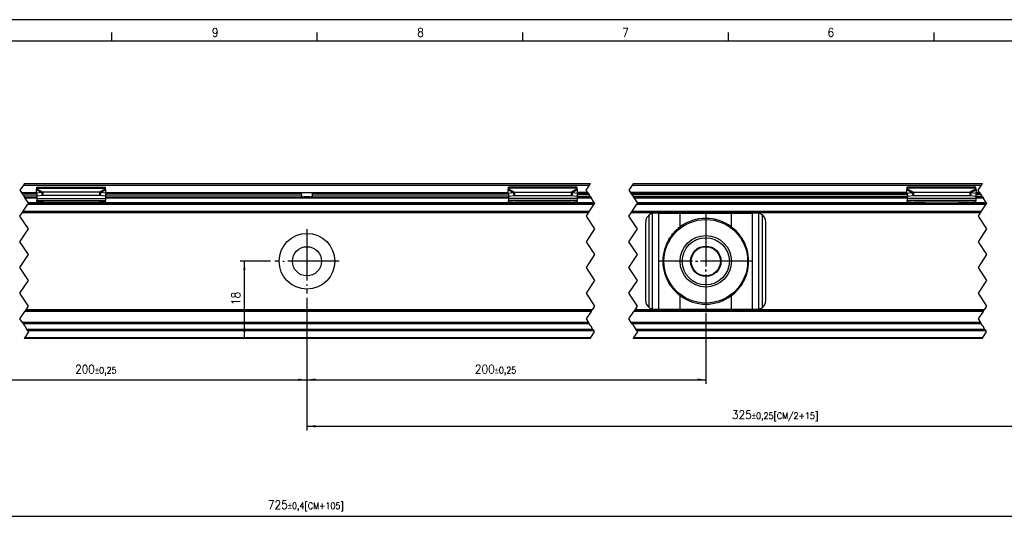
# Model space of a CAD drawing. Header units: millimetres. Extents: x -746 to 1006, y -92 to 517.
# Tile 41 of 59: x -363 to -134, y 386 to 502. Entities that reach past the tile are written whole.
import ezdxf

# ---------------------------------------------------------------- set-up
doc = ezdxf.new("R2010")
doc.units = ezdxf.units.MM
doc.linetypes.add('DOT_CENTER', pattern=[14, 12, -1, 0, -1])
doc.layers.add('1', color=7, linetype='Continuous')
doc.styles.add('CONVERTER_12', font='txt.shx', dxfattribs={"width": 0.9})
doc.dimstyles.new('ME10_DIM_26', dxfattribs={"dimtxt": 2, "dimasz": 2, "dimexe": 1, "dimexo": 1, "dimgap": 1, "dimtad": 1, "dimdsep": 46, "dimtxsty": 'CONVERTER_12', "dimsah": 1, "dimcen": 0.09, "dimclrd": 2, "dimclre": 2, "dimclrt": 2, "dimadec": 0, "dimazin": 0, "dimtol": 1, "dimtp": 0.25, "dimtm": 0.25, "dimtfac": 0.75, "dimtdec": 0, "dimtix": 1, "dimtmove": 0, "dimatfit": 3, "dimfxl": 1, "dimtolj": 1, "dimtzin": 0, "dimarcsym": 0})
doc.dimstyles.new('ME10_DIM_27', dxfattribs={"dimtxt": 2, "dimasz": 2, "dimexe": 1, "dimexo": 1, "dimgap": 1, "dimtad": 1, "dimdsep": 46, "dimtxsty": 'CONVERTER_12', "dimsah": 1, "dimcen": 0.09, "dimclrd": 2, "dimclre": 2, "dimclrt": 2, "dimadec": 0, "dimazin": 0, "dimtol": 1, "dimtp": 0.25, "dimtm": 0.25, "dimtfac": 0.75, "dimtdec": 0, "dimtix": 1, "dimtmove": 0, "dimatfit": 3, "dimfxl": 1, "dimtolj": 1, "dimtzin": 0, "dimarcsym": 0})
doc.dimstyles.new('ME10_DIM_28', dxfattribs={"dimtxt": 2, "dimasz": 2, "dimexe": 1, "dimexo": 1, "dimgap": 1, "dimtad": 1, "dimdsep": 46, "dimtxsty": 'CONVERTER_12', "dimsah": 1, "dimcen": 0.09, "dimclrd": 2, "dimclre": 2, "dimclrt": 2, "dimadec": 0, "dimazin": 0, "dimtol": 1, "dimtp": 0.25, "dimtm": 0.25, "dimtfac": 0.75, "dimtdec": 0, "dimtix": 1, "dimtmove": 0, "dimatfit": 3, "dimfxl": 1, "dimtolj": 1, "dimtzin": 0, "dimarcsym": 0})
doc.dimstyles.new('ME10_DIM_29', dxfattribs={"dimtxt": 2, "dimasz": 2, "dimexe": 1, "dimexo": 1, "dimgap": 1, "dimtad": 1, "dimdsep": 46, "dimtxsty": 'CONVERTER_12', "dimsah": 1, "dimcen": 0.09, "dimclrd": 2, "dimclre": 2, "dimclrt": 2, "dimadec": 0, "dimazin": 0, "dimtol": 1, "dimtp": 0.4, "dimtm": 0.4, "dimtfac": 0.75, "dimtdec": 0, "dimtix": 1, "dimtmove": 0, "dimatfit": 3, "dimfxl": 1, "dimtolj": 1, "dimtzin": 0, "dimarcsym": 0})
doc.dimstyles.new('ME10_DIM_32', dxfattribs={"dimtxt": 2, "dimasz": 2, "dimexe": 1, "dimexo": 1, "dimgap": 1, "dimtad": 1, "dimdsep": 46, "dimtxsty": 'CONVERTER_12', "dimsah": 1, "dimcen": 0.09, "dimclrd": 2, "dimclre": 2, "dimclrt": 2, "dimadec": 0, "dimazin": 0, "dimtfac": 1, "dimtdec": 4, "dimtix": 1, "dimtmove": 0, "dimatfit": 3, "dimfxl": 1, "dimtolj": 1, "dimtzin": 0, "dimarcsym": 0})

# ---------------------------------------------------------------- blocks, each defined once
blk = doc.blocks.new('SOPORTE_SV2-T__16', base_point=(-532.95, 427.45))
at = {"color": 2, "linetype": 'DOT_CENTER'}
for p, q in [((-362.58, 463.2), (-363.38, 462)), ((-363.38, 462), (-363.04, 461.5)), ((-362.34, 463.55), (-362.58, 463.2)), ((-231.38, 462), (-230.58, 463.2)), ((-231.04, 461.5), (-231.38, 462)), ((-230.58, 463.2), (-230.34, 463.55)), ((-220.58, 463.2), (-221.38, 462)), ((-221.38, 462), (-221.04, 461.5)), ((-220.34, 463.55), (-220.58, 463.2)), ((-139.96, 462), (-139.16, 463.2)), ((-139.63, 461.5), (-139.96, 462)), ((-139.16, 463.2), (-138.93, 463.55)), ((-363.04, 461.5), (-363.01, 461.45)), ((-362.88, 461.25), (-363.01, 461.45)), ((-362.88, 461.25), (-362.68, 460.95)), ((-362.68, 460.95), (-362.34, 460.45)), ((-362.21, 460.25), (-362.34, 460.45)), ((-361.48, 459.15), (-362.21, 460.25)), ((-231.01, 461.45), (-231.04, 461.5)), ((-231.01, 461.45), (-230.88, 461.25)), ((-230.88, 461.25), (-230.68, 460.95)), ((-230.34, 460.45), (-230.68, 460.95)), ((-230.34, 460.45), (-230.21, 460.25)), ((-229.48, 459.15), (-230.21, 460.25)), ((-221.04, 461.5), (-221.01, 461.45)), ((-220.88, 461.25), (-221.01, 461.45)), ((-220.68, 460.95), (-220.88, 461.25)), ((-220.68, 460.95), (-220.34, 460.45)), ((-220.21, 460.25), (-220.34, 460.45)), ((-220.21, 460.25), (-219.48, 459.15)), ((-139.59, 461.45), (-139.63, 461.5)), ((-139.59, 461.45), (-139.46, 461.25)), ((-139.46, 461.25), (-139.26, 460.95)), ((-138.93, 460.45), (-139.26, 460.95)), ((-138.93, 460.45), (-138.79, 460.25)), ((-138.06, 459.15), (-138.79, 460.25)), ((-362.88, 456.75), (-362.74, 456.95)), ((-362.61, 457.15), (-362.74, 456.95)), ((-362.61, 457.15), (-361.54, 458.75)), ((-361.41, 458.95), (-361.54, 458.75)), ((-361.38, 459), (-361.48, 459.15)), ((-361.41, 458.95), (-361.38, 459)), ((-230.74, 456.95), (-230.88, 456.75)), ((-230.74, 456.95), (-230.61, 457.15)), ((-229.54, 458.75), (-230.61, 457.15)), ((-229.54, 458.75), (-229.41, 458.95)), ((-229.48, 459.15), (-229.38, 459)), ((-229.38, 459), (-229.41, 458.95)), ((-220.88, 456.75), (-220.74, 456.95)), ((-220.61, 457.15), (-220.74, 456.95)), ((-220.61, 457.15), (-219.54, 458.75)), ((-219.41, 458.95), (-219.54, 458.75)), ((-219.38, 459), (-219.48, 459.15)), ((-219.41, 458.95), (-219.38, 459)), ((-139.33, 456.95), (-139.46, 456.75)), ((-139.33, 456.95), (-139.19, 457.15)), ((-138.13, 458.75), (-139.19, 457.15)), ((-138.13, 458.75), (-137.99, 458.95)), ((-138.06, 459.15), (-137.96, 459)), ((-137.96, 459), (-137.99, 458.95)), ((-363.38, 456), (-362.88, 456.75)), ((-361.38, 453), (-363.38, 456)), ((-230.88, 456.75), (-231.38, 456)), ((-231.38, 456), (-229.38, 453)), ((-221.38, 456), (-220.88, 456.75)), ((-219.38, 453), (-221.38, 456)), ((-139.46, 456.75), (-139.96, 456)), ((-139.96, 456), (-137.96, 453)), ((-363.38, 450), (-361.38, 453)), ((-229.38, 453), (-231.38, 450)), ((-221.38, 450), (-219.38, 453)), ((-137.96, 453), (-139.96, 450)), ((-361.38, 447), (-363.38, 450)), ((-231.38, 450), (-229.38, 447)), ((-219.38, 447), (-221.38, 450)), ((-139.96, 450), (-137.96, 447)), ((-363.38, 444), (-361.38, 447)), ((-229.38, 447), (-231.38, 444)), ((-221.38, 444), (-219.38, 447)), ((-137.96, 447), (-139.96, 444)), ((-361.38, 441), (-363.38, 444)), ((-231.38, 444), (-229.38, 441)), ((-219.38, 441), (-221.38, 444)), ((-139.96, 444), (-137.96, 441)), ((-363.38, 438), (-361.38, 441)), ((-229.38, 441), (-231.38, 438)), ((-221.38, 438), (-219.38, 441)), ((-137.96, 441), (-139.96, 438)), ((-361.38, 435), (-363.38, 438)), ((-231.38, 438), (-229.38, 435)), ((-219.38, 435), (-221.38, 438)), ((-139.96, 438), (-137.96, 435)), ((-362.08, 433.95), (-361.94, 434.15)), ((-361.94, 434.15), (-361.38, 435)), ((-229.94, 434.15), (-230.08, 433.95)), ((-229.38, 435), (-229.94, 434.15)), ((-220.08, 433.95), (-219.94, 434.15)), ((-219.94, 434.15), (-219.38, 435)), ((-138.53, 434.15), (-138.66, 433.95)), ((-137.96, 435), (-138.53, 434.15)), ((-363.38, 432), (-362.21, 433.75)), ((-362.82, 431.17), (-363.38, 432)), ((-362.08, 433.95), (-362.21, 433.75)), ((-230.21, 433.75), (-231.38, 432)), ((-231.38, 432), (-230.82, 431.17)), ((-230.21, 433.75), (-230.08, 433.95)), ((-221.38, 432), (-220.21, 433.75)), ((-220.82, 431.17), (-221.38, 432)), ((-220.08, 433.95), (-220.21, 433.75)), ((-138.79, 433.75), (-139.96, 432)), ((-139.96, 432), (-139.41, 431.17)), ((-138.79, 433.75), (-138.66, 433.95)), ((-362.63, 430.89), (-362.82, 431.17)), ((-362.63, 430.89), (-362.42, 430.56)), ((-362.28, 430.36), (-362.42, 430.56)), ((-362.28, 430.36), (-361.75, 429.57)), ((-361.75, 429.57), (-361.68, 429.45)), ((-361.54, 429.25), (-361.68, 429.45)), ((-230.82, 431.17), (-230.63, 430.89)), ((-230.42, 430.56), (-230.63, 430.89)), ((-230.42, 430.56), (-230.29, 430.36)), ((-229.76, 429.57), (-230.29, 430.36)), ((-229.68, 429.45), (-229.76, 429.57)), ((-229.68, 429.45), (-229.54, 429.25)), ((-220.63, 430.89), (-220.82, 431.17)), ((-220.63, 430.89), (-220.42, 430.56)), ((-220.42, 430.56), (-220.29, 430.36)), ((-220.29, 430.36), (-219.76, 429.57)), ((-219.76, 429.57), (-219.68, 429.45)), ((-219.54, 429.25), (-219.68, 429.45)), ((-139.41, 431.17), (-139.22, 430.89)), ((-139, 430.56), (-139.22, 430.89)), ((-138.87, 430.36), (-139, 430.56)), ((-138.34, 429.57), (-138.87, 430.36)), ((-138.26, 429.45), (-138.34, 429.57)), ((-138.26, 429.45), (-138.13, 429.25)), ((-362.28, 427.65), (-362.41, 427.45)), ((-361.38, 429), (-362.28, 427.65)), ((-361.54, 429.25), (-361.38, 429)), ((-230.41, 427.45), (-230.28, 427.65)), ((-230.28, 427.65), (-229.38, 429)), ((-229.38, 429), (-229.54, 429.25)), ((-220.28, 427.65), (-220.41, 427.45)), ((-219.38, 429), (-220.28, 427.65)), ((-219.54, 429.25), (-219.38, 429)), ((-138.99, 427.45), (-138.86, 427.65)), ((-138.86, 427.65), (-137.96, 429)), ((-137.96, 429), (-138.13, 429.25))]:
    blk.add_line(p, q, dxfattribs=at)
at = {"color": 7, "linetype": 'Continuous'}
for p, q in [((-362.58, 463.2), (-230.58, 463.2)), ((-362.34, 463.55), (-230.34, 463.55)), ((-359.54, 461.33), (-359.56, 462.13)), ((-359.45, 462.51), (-359.45, 462.72)), ((-359.45, 462.72), (-343.45, 462.72)), ((-359.45, 462.33), (-359.45, 462.51)), ((-358.04, 461.6), (-358.04, 461.09)), ((-344.86, 461.6), (-358.04, 461.6)), ((-344.86, 461.6), (-344.86, 461.09)), ((-343.45, 462.51), (-343.45, 462.72)), ((-343.45, 462.33), (-343.45, 462.51)), ((-343.36, 461.33), (-343.34, 462.13)), ((-249.54, 461.33), (-249.56, 462.13)), ((-249.45, 462.51), (-249.45, 462.72)), ((-233.45, 462.72), (-249.45, 462.72)), ((-249.45, 462.33), (-249.45, 462.51)), ((-248.04, 461.6), (-248.04, 461.09)), ((-248.04, 461.6), (-234.86, 461.6)), ((-234.86, 461.6), (-234.86, 461.09)), ((-233.45, 462.51), (-233.45, 462.72)), ((-233.45, 462.33), (-233.45, 462.51)), ((-233.36, 461.33), (-233.34, 462.13)), ((-220.34, 463.55), (-138.93, 463.55)), ((-156.54, 461.33), (-156.56, 462.13)), ((-156.45, 462.51), (-156.45, 462.72)), ((-140.45, 462.72), (-156.45, 462.72)), ((-156.45, 462.33), (-156.45, 462.51)), ((-155.04, 461.6), (-141.86, 461.6)), ((-155.04, 461.6), (-155.04, 461.09)), ((-141.86, 461.6), (-141.86, 461.09)), ((-140.45, 462.51), (-140.45, 462.72)), ((-140.45, 462.33), (-140.45, 462.51)), ((-140.36, 461.33), (-140.34, 462.13)), ((-363.01, 461.45), (-359.54, 461.45)), ((-362.34, 460.45), (-359.45, 460.45)), ((-358.37, 461.51), (-359.54, 461.33)), ((-359.54, 461.33), (-359.36, 460.6)), ((-359.45, 460.98), (-359.45, 460.11)), ((-359.45, 460.11), (-359.45, 459.62)), ((-359.45, 459.34), (-359.45, 459.62)), ((-359.45, 459.62), (-343.45, 459.62)), ((-359.45, 459.34), (-359.45, 459.16)), ((-358.18, 460.78), (-359.36, 460.6)), ((-358.37, 461.51), (-358.26, 461.07)), ((-358.26, 461.07), (-358.18, 460.78)), ((-358.04, 461.09), (-358.04, 460.75)), ((-344.86, 460.75), (-358.04, 460.75)), ((-354.45, 458.96), (-357.96, 459.23)), ((-357.96, 459.12), (-357.96, 459.23)), ((-344.94, 459.23), (-348.45, 458.96)), ((-344.94, 459.23), (-344.94, 459.12)), ((-344.86, 461.09), (-344.86, 460.75)), ((-344.64, 461.07), (-344.72, 460.78)), ((-343.54, 460.6), (-344.72, 460.78)), ((-344.53, 461.51), (-344.64, 461.07)), ((-343.36, 461.33), (-344.53, 461.51)), ((-343.36, 461.33), (-343.54, 460.6)), ((-343.45, 460.98), (-343.45, 460.11)), ((-343.45, 460.45), (-297.14, 460.45)), ((-343.45, 460.11), (-343.45, 459.62)), ((-343.45, 459.34), (-343.45, 459.62)), ((-343.45, 459.34), (-343.45, 459.16)), ((-343.36, 461.45), (-297.89, 461.45)), ((-297.89, 461.45), (-295.01, 461.45)), ((-297.76, 460.95), (-297.76, 461.25)), ((-295.76, 460.45), (-297.14, 460.45)), ((-295.76, 460.45), (-249.45, 460.45)), ((-295.14, 460.95), (-295.14, 461.25)), ((-295.01, 461.45), (-249.54, 461.45)), ((-249.54, 461.33), (-248.37, 461.51)), ((-249.54, 461.33), (-249.36, 460.6)), ((-249.45, 460.98), (-249.45, 460.11)), ((-249.45, 460.11), (-249.45, 459.62)), ((-249.45, 459.34), (-249.45, 459.62)), ((-233.45, 459.62), (-249.45, 459.62)), ((-249.45, 459.34), (-249.45, 459.16)), ((-249.36, 460.6), (-248.18, 460.78)), ((-248.37, 461.51), (-248.26, 461.07)), ((-248.26, 461.07), (-248.18, 460.78)), ((-248.04, 461.09), (-248.04, 460.75)), ((-248.04, 460.75), (-234.86, 460.75)), ((-247.96, 459.23), (-244.45, 458.96)), ((-247.96, 459.23), (-247.96, 459.12)), ((-238.45, 458.96), (-234.94, 459.23)), ((-234.94, 459.12), (-234.94, 459.23)), ((-234.86, 461.09), (-234.86, 460.75)), ((-234.64, 461.07), (-234.72, 460.78)), ((-234.72, 460.78), (-233.54, 460.6)), ((-234.53, 461.51), (-234.64, 461.07)), ((-234.53, 461.51), (-233.36, 461.33)), ((-233.36, 461.33), (-233.54, 460.6)), ((-233.45, 460.98), (-233.45, 460.11)), ((-230.34, 460.45), (-233.45, 460.45)), ((-233.45, 460.11), (-233.45, 459.62)), ((-233.45, 459.34), (-233.45, 459.62)), ((-233.45, 459.34), (-233.45, 459.16)), ((-231.01, 461.45), (-233.36, 461.45)), ((-156.54, 461.45), (-221.01, 461.45)), ((-156.45, 460.45), (-220.34, 460.45)), ((-156.54, 461.33), (-155.37, 461.51)), ((-156.54, 461.33), (-156.36, 460.6)), ((-156.45, 460.98), (-156.45, 460.11)), ((-156.45, 460.11), (-156.45, 459.62)), ((-140.45, 459.62), (-156.45, 459.62)), ((-156.45, 459.34), (-156.45, 459.62)), ((-156.45, 459.16), (-156.45, 459.34)), ((-156.36, 460.6), (-155.18, 460.78)), ((-155.37, 461.51), (-155.26, 461.07)), ((-155.26, 461.07), (-155.18, 460.78)), ((-155.04, 461.09), (-155.04, 460.75)), ((-155.04, 460.75), (-141.86, 460.75)), ((-154.96, 459.23), (-151.45, 458.96)), ((-154.96, 459.23), (-154.96, 459.12)), ((-145.45, 458.96), (-141.94, 459.23)), ((-141.94, 459.12), (-141.94, 459.23)), ((-141.86, 461.09), (-141.86, 460.75)), ((-141.64, 461.07), (-141.72, 460.78)), ((-141.72, 460.78), (-140.54, 460.6)), ((-141.53, 461.51), (-141.64, 461.07)), ((-141.53, 461.51), (-140.36, 461.33)), ((-140.36, 461.33), (-140.54, 460.6)), ((-140.45, 460.98), (-140.45, 460.11)), ((-138.93, 460.45), (-140.45, 460.45)), ((-140.45, 460.11), (-140.45, 459.62)), ((-140.45, 459.34), (-140.45, 459.62)), ((-140.45, 459.34), (-140.45, 459.16)), ((-139.59, 461.45), (-140.36, 461.45)), ((-362.74, 456.95), (-230.74, 456.95)), ((-361.41, 458.95), (-359.45, 458.95)), ((-359.45, 459.16), (-359.45, 458.95)), ((-359.45, 458.95), (-356.69, 458.95)), ((-357.96, 459.05), (-356.69, 458.95)), ((-356.69, 458.95), (-354.45, 458.95)), ((-354.45, 458.96), (-354.45, 458.95)), ((-348.45, 458.96), (-354.45, 458.96)), ((-354.45, 458.95), (-348.45, 458.95)), ((-348.45, 458.96), (-348.45, 458.95)), ((-348.45, 458.95), (-346.21, 458.95)), ((-346.21, 458.95), (-344.94, 459.05)), ((-346.21, 458.95), (-343.45, 458.95)), ((-343.45, 459.16), (-343.45, 458.95)), ((-343.45, 458.95), (-249.45, 458.95)), ((-249.45, 459.16), (-249.45, 458.95)), ((-249.45, 458.95), (-246.69, 458.95)), ((-246.69, 458.95), (-247.96, 459.05)), ((-246.69, 458.95), (-244.45, 458.95)), ((-244.45, 458.96), (-244.45, 458.95)), ((-244.45, 458.96), (-238.45, 458.96)), ((-244.45, 458.95), (-242.6, 458.95)), ((-242.6, 458.95), (-242.6, 458.95)), ((-242.6, 458.95), (-240.3, 458.95)), ((-240.3, 458.95), (-240.3, 458.95)), ((-240.3, 458.95), (-238.45, 458.95)), ((-238.45, 458.96), (-238.45, 458.95)), ((-238.45, 458.95), (-236.21, 458.95)), ((-234.94, 459.05), (-236.21, 458.95)), ((-236.21, 458.95), (-233.45, 458.95)), ((-233.45, 459.16), (-233.45, 458.95)), ((-233.45, 458.95), (-229.41, 458.95)), ((-220.74, 456.95), (-139.33, 456.95)), ((-219.41, 458.95), (-156.45, 458.95)), ((-156.45, 459.16), (-156.45, 458.95)), ((-156.45, 458.95), (-153.69, 458.95)), ((-153.69, 458.95), (-154.96, 459.05)), ((-153.69, 458.95), (-151.45, 458.95)), ((-151.45, 458.96), (-145.45, 458.96)), ((-151.45, 458.96), (-151.45, 458.95)), ((-151.45, 458.95), (-149.6, 458.95)), ((-149.6, 458.95), (-149.6, 458.95)), ((-149.6, 458.95), (-147.3, 458.95)), ((-147.3, 458.95), (-147.3, 458.95)), ((-147.3, 458.95), (-145.45, 458.95)), ((-145.45, 458.96), (-145.45, 458.95)), ((-145.45, 458.95), (-143.21, 458.95)), ((-141.94, 459.05), (-143.21, 458.95)), ((-143.21, 458.95), (-140.45, 458.95)), ((-140.45, 459.16), (-140.45, 458.95)), ((-140.45, 458.95), (-137.99, 458.95)), ((-217.45, 436.25), (-217.45, 454.65)), ((-214.38, 456.65), (-215.45, 456.65)), ((-214.38, 456.65), (-209.46, 456.65)), ((-209.46, 456.65), (-197.44, 456.65)), ((-197.44, 456.65), (-192.52, 456.65)), ((-191.45, 456.65), (-192.52, 456.65)), ((-189.45, 436.25), (-189.45, 454.65)), ((-215.45, 434.25), (-214.38, 434.25)), ((-214.38, 434.25), (-209.46, 434.25)), ((-209.46, 434.25), (-197.44, 434.25)), ((-197.44, 434.25), (-192.52, 434.25)), ((-192.52, 434.25), (-191.45, 434.25)), ((-230.08, 433.95), (-362.08, 433.95)), ((-138.66, 433.95), (-220.08, 433.95)), ((-230.82, 431.17), (-362.82, 431.17)), ((-229.68, 429.45), (-361.68, 429.45)), ((-139.41, 431.17), (-220.82, 431.17)), ((-138.26, 429.45), (-219.68, 429.45)), ((-230.41, 427.45), (-362.41, 427.45)), ((-138.99, 427.45), (-220.41, 427.45))]:
    blk.add_line(p, q, dxfattribs=at)
at = {"color": 3, "linetype": 'Continuous'}
for p, q in [((-359.56, 462.13), (-358.37, 461.51)), ((-359.45, 462.51), (-343.45, 462.51)), ((-359.45, 462.33), (-358.04, 461.6)), ((-343.45, 462.33), (-344.86, 461.6)), ((-343.34, 462.13), (-344.53, 461.51)), ((-249.56, 462.13), (-248.37, 461.51)), ((-233.45, 462.51), (-249.45, 462.51)), ((-249.45, 462.33), (-248.04, 461.6)), ((-233.45, 462.33), (-234.86, 461.6)), ((-233.34, 462.13), (-234.53, 461.51)), ((-220.58, 463.2), (-139.16, 463.2)), ((-156.56, 462.13), (-155.37, 461.51)), ((-140.45, 462.51), (-156.45, 462.51)), ((-156.45, 462.33), (-155.04, 461.6)), ((-140.45, 462.33), (-141.86, 461.6)), ((-140.34, 462.13), (-141.53, 461.51)), ((-363.04, 461.5), (-359.54, 461.5)), ((-359.52, 461.25), (-362.88, 461.25)), ((-362.68, 460.95), (-359.45, 460.95)), ((-362.21, 460.25), (-359.45, 460.25)), ((-359.45, 460.11), (-343.45, 460.11)), ((-357.96, 459.23), (-344.94, 459.23)), ((-343.45, 460.95), (-297.76, 460.95)), ((-343.45, 460.25), (-249.45, 460.25)), ((-297.76, 461.25), (-343.38, 461.25)), ((-343.36, 461.5), (-249.54, 461.5)), ((-249.52, 461.25), (-295.14, 461.25)), ((-295.14, 460.95), (-249.45, 460.95)), ((-233.45, 460.11), (-249.45, 460.11)), ((-234.94, 459.23), (-247.96, 459.23)), ((-230.68, 460.95), (-233.45, 460.95)), ((-233.45, 460.25), (-230.21, 460.25)), ((-233.38, 461.25), (-230.88, 461.25)), ((-231.04, 461.5), (-233.36, 461.5)), ((-156.54, 461.5), (-221.04, 461.5)), ((-220.88, 461.25), (-156.52, 461.25)), ((-156.45, 460.95), (-220.68, 460.95)), ((-220.21, 460.25), (-156.45, 460.25)), ((-140.45, 460.11), (-156.45, 460.11)), ((-141.94, 459.23), (-154.96, 459.23)), ((-139.26, 460.95), (-140.45, 460.95)), ((-140.45, 460.25), (-138.79, 460.25)), ((-140.38, 461.25), (-139.46, 461.25)), ((-139.63, 461.5), (-140.36, 461.5)), ((-362.61, 457.15), (-230.61, 457.15)), ((-361.54, 458.75), (-229.54, 458.75)), ((-361.48, 459.15), (-359.45, 459.15)), ((-357.96, 459.05), (-357.96, 459.12)), ((-344.94, 459.12), (-344.94, 459.05)), ((-343.45, 459.15), (-249.45, 459.15)), ((-247.96, 459.12), (-247.96, 459.05)), ((-234.94, 459.05), (-234.94, 459.12)), ((-233.45, 459.15), (-229.48, 459.15)), ((-220.61, 457.15), (-139.19, 457.15)), ((-219.54, 458.75), (-138.13, 458.75)), ((-219.48, 459.15), (-156.45, 459.15)), ((-154.96, 459.12), (-154.96, 459.05)), ((-141.94, 459.05), (-141.94, 459.12)), ((-140.45, 459.15), (-138.06, 459.15)), ((-230.88, 456.75), (-362.88, 456.75)), ((-139.46, 456.75), (-220.88, 456.75)), ((-216.65, 434.65), (-216.65, 456.25)), ((-215.85, 434.29), (-215.85, 456.61)), ((-214.38, 434.25), (-214.38, 456.65)), ((-209.46, 453.44), (-209.46, 456.65)), ((-197.44, 453.44), (-197.44, 456.65)), ((-192.52, 434.25), (-192.52, 456.65)), ((-191.05, 434.29), (-191.05, 456.61)), ((-190.25, 434.65), (-190.25, 456.25)), ((-209.46, 434.25), (-209.46, 437.46)), ((-197.44, 434.25), (-197.44, 437.46)), ((-229.94, 434.15), (-361.94, 434.15)), ((-138.53, 434.15), (-219.94, 434.15)), ((-230.21, 433.75), (-362.21, 433.75)), ((-138.79, 433.75), (-220.21, 433.75)), ((-230.63, 430.89), (-362.63, 430.89)), ((-229.76, 429.57), (-361.75, 429.57)), ((-139.22, 430.89), (-220.63, 430.89)), ((-138.34, 429.57), (-219.76, 429.57)), ((-362.28, 427.65), (-230.28, 427.65)), ((-229.54, 429.25), (-361.54, 429.25)), ((-220.28, 427.65), (-138.86, 427.65)), ((-138.13, 429.25), (-219.54, 429.25))]:
    blk.add_line(p, q, dxfattribs=at)
at = {"color": 7, "linetype": 'Continuous'}
for centre, radius in [((-203.45, 445.45), 9.75), ((-296.45, 445.45), 6.5), ((-203.45, 445.45), 6), ((-203.45, 445.45), 5.5), ((-296.45, 445.45), 3.4), ((-203.45, 445.45), 3.55), ((-203.45, 445.45), 3.4)]:
    blk.add_circle(centre, radius, dxfattribs=at)
for centre, radius, start, end in [((-215.45, 454.65), 2, 126.8699, 180), ((-215.45, 454.65), 2, 101.598, 126.8699), ((-215.45, 454.65), 2, 90, 101.598), ((-203.45, 445.45), 10, 53.076, 126.924), ((-191.45, 454.65), 2, 78.402, 90), ((-191.45, 454.65), 2, 53.1301, 78.402), ((-191.45, 454.65), 2, 360, 53.1301), ((-203.45, 445.45), 10, 126.924, 138.5708), ((-203.45, 445.45), 10, 41.4292, 53.076), ((-203.45, 445.45), 10, 148.2363, 211.7637), ((-203.45, 445.45), 10, 328.2362, 31.7638), ((-203.45, 445.45), 10, 221.4292, 233.076), ((-203.45, 445.45), 10, 306.924, 318.5708), ((-203.45, 445.45), 10, 233.076, 306.924), ((-215.45, 436.25), 2, 180, 233.1301), ((-215.45, 436.25), 2, 233.1301, 258.402), ((-215.45, 436.25), 2, 258.402, 270), ((-191.45, 436.25), 2, 270, 281.598), ((-191.45, 436.25), 2, 281.598, 306.8699), ((-191.45, 436.25), 2, 306.8699, 0)]:
    blk.add_arc(centre, radius, start, end, dxfattribs=at)
for points, knots in [([(-359.56, 462.13), (-359.55, 462.15), (-359.53, 462.19), (-359.51, 462.24), (-359.48, 462.29), (-359.46, 462.32), (-359.45, 462.33)], [0, 0, 0, 0, 0.0669463, 0.1234866, 0.179919, 0.233329, 0.233329, 0.233329, 0.233329]), ([(-358.04, 461.6), (-358.06, 461.6), (-358.12, 461.58), (-358.2, 461.56), (-358.29, 461.54), (-358.34, 461.52), (-358.37, 461.51)], [0, 0, 0, 0, 0.0879177, 0.170494, 0.2598164, 0.3435202, 0.3435202, 0.3435202, 0.3435202]), ([(-344.53, 461.51), (-344.56, 461.52), (-344.61, 461.54), (-344.7, 461.56), (-344.78, 461.59), (-344.84, 461.6), (-344.86, 461.6)], [0, 0, 0, 0, 0.0868093, 0.1730263, 0.2585915, 0.3435204, 0.3435204, 0.3435204, 0.3435204]), ([(-343.34, 462.13), (-343.35, 462.15), (-343.37, 462.19), (-343.39, 462.24), (-343.42, 462.29), (-343.44, 462.32), (-343.45, 462.33)], [0, 0, 0, 0, 0.0669463, 0.1234866, 0.1753749, 0.2333288, 0.2333288, 0.2333288, 0.2333288]), ([(-249.56, 462.13), (-249.55, 462.15), (-249.53, 462.19), (-249.51, 462.24), (-249.48, 462.29), (-249.46, 462.32), (-249.45, 462.33)], [0, 0, 0, 0, 0.0669463, 0.1234866, 0.1753749, 0.2333288, 0.2333288, 0.2333288, 0.2333288]), ([(-248.37, 461.51), (-248.34, 461.52), (-248.29, 461.54), (-248.2, 461.56), (-248.12, 461.59), (-248.06, 461.6), (-248.04, 461.6)], [0, 0, 0, 0, 0.0837038, 0.1730262, 0.2625573, 0.3435202, 0.3435202, 0.3435202, 0.3435202]), ([(-234.86, 461.6), (-234.84, 461.6), (-234.78, 461.59), (-234.7, 461.56), (-234.61, 461.54), (-234.56, 461.52), (-234.53, 461.51)], [0, 0, 0, 0, 0.0849289, 0.1704941, 0.2598165, 0.3435203, 0.3435203, 0.3435203, 0.3435203]), ([(-233.34, 462.13), (-233.35, 462.15), (-233.37, 462.19), (-233.39, 462.24), (-233.42, 462.29), (-233.44, 462.32), (-233.45, 462.33)], [0, 0, 0, 0, 0.0669463, 0.1234866, 0.1753749, 0.2333288, 0.2333288, 0.2333288, 0.2333288]), ([(-156.56, 462.13), (-156.55, 462.15), (-156.53, 462.18), (-156.51, 462.24), (-156.48, 462.29), (-156.46, 462.32), (-156.45, 462.33)], [0, 0, 0, 0, 0.0630544, 0.1234867, 0.1753749, 0.2333288, 0.2333288, 0.2333288, 0.2333288]), ([(-155.37, 461.51), (-155.34, 461.52), (-155.29, 461.54), (-155.2, 461.56), (-155.12, 461.58), (-155.06, 461.6), (-155.04, 461.6)], [0, 0, 0, 0, 0.0868093, 0.1730263, 0.2556026, 0.3435203, 0.3435203, 0.3435203, 0.3435203]), ([(-141.86, 461.6), (-141.84, 461.6), (-141.78, 461.59), (-141.7, 461.56), (-141.61, 461.54), (-141.56, 461.52), (-141.53, 461.51)], [0, 0, 0, 0, 0.0849289, 0.1704941, 0.256711, 0.3435204, 0.3435204, 0.3435204, 0.3435204]), ([(-140.34, 462.13), (-140.35, 462.15), (-140.37, 462.18), (-140.39, 462.24), (-140.42, 462.29), (-140.44, 462.32), (-140.45, 462.33)], [0, 0, 0, 0, 0.0630544, 0.1234867, 0.1799191, 0.2333291, 0.2333291, 0.2333291, 0.2333291]), ([(-357.96, 459.23), (-358.08, 459.24), (-358.33, 459.26), (-358.7, 459.29), (-359.08, 459.32), (-359.33, 459.33), (-359.45, 459.34)], [0, 0, 0, 0, 0.373701, 0.747543, 1.121146, 1.494893, 1.494893, 1.494893, 1.494893]), ([(-358.04, 460.75), (-358.05, 460.75), (-358.07, 460.75), (-358.11, 460.76), (-358.15, 460.77), (-358.17, 460.78), (-358.18, 460.78)], [0, 0, 0, 0, 0.0383658, 0.0760959, 0.1140041, 0.1512902, 0.1512902, 0.1512902, 0.1512902]), ([(-343.45, 459.34), (-343.57, 459.33), (-343.82, 459.32), (-344.2, 459.29), (-344.57, 459.26), (-344.82, 459.24), (-344.94, 459.23)], [0, 0, 0, 0, 0.373742, 0.74735, 1.121191, 1.494893, 1.494893, 1.494893, 1.494893]), ([(-344.72, 460.78), (-344.73, 460.78), (-344.75, 460.77), (-344.79, 460.76), (-344.83, 460.75), (-344.85, 460.75), (-344.86, 460.75)], [0, 0, 0, 0, 0.0372861, 0.0751943, 0.1129244, 0.1512902, 0.1512902, 0.1512902, 0.1512902]), ([(-297.76, 461.25), (-297.76, 461.25), (-297.76, 461.25), (-297.76, 461.27), (-297.77, 461.3), (-297.77, 461.33), (-297.78, 461.35), (-297.79, 461.37), (-297.8, 461.38), (-297.81, 461.4), (-297.83, 461.42), (-297.85, 461.44), (-297.87, 461.45), (-297.89, 461.45), (-297.89, 461.45)], [0, 0, 0, 0, 0.0032229, 0.0063371, 0.0457201, 0.0837487, 0.1009721, 0.1216592, 0.1372772, 0.1560495, 0.1863289, 0.2138389, 0.237445, 0.2592798, 0.2592798, 0.2592798, 0.2592798]), ([(-297.76, 460.95), (-297.76, 460.93), (-297.76, 460.88), (-297.75, 460.81), (-297.73, 460.75), (-297.71, 460.69), (-297.68, 460.64), (-297.64, 460.6), (-297.61, 460.57), (-297.55, 460.53), (-297.47, 460.49), (-297.37, 460.46), (-297.25, 460.45), (-297.18, 460.45), (-297.14, 460.45)], [0, 0, 0, 0, 0.0693061, 0.1388291, 0.2000052, 0.2685681, 0.3256782, 0.3745333, 0.4256885, 0.4743174, 0.5783747, 0.6875922, 0.7989537, 0.9186593, 0.9186593, 0.9186593, 0.9186593]), ([(-295.76, 460.45), (-295.72, 460.45), (-295.65, 460.45), (-295.53, 460.46), (-295.43, 460.49), (-295.35, 460.53), (-295.29, 460.57), (-295.26, 460.6), (-295.22, 460.64), (-295.2, 460.68), (-295.18, 460.72), (-295.17, 460.75), (-295.16, 460.78), (-295.15, 460.81), (-295.15, 460.85), (-295.14, 460.88), (-295.14, 460.91), (-295.14, 460.94), (-295.14, 460.95)], [0, 0, 0, 0, 0.1197056, 0.231067, 0.3402846, 0.4443418, 0.4929708, 0.544126, 0.5929811, 0.6500912, 0.679625, 0.7133536, 0.7439812, 0.7799001, 0.816382, 0.8487029, 0.8807342, 0.9187821, 0.9187821, 0.9187821, 0.9187821]), ([(-295.01, 461.45), (-295.01, 461.45), (-295.03, 461.45), (-295.05, 461.44), (-295.06, 461.43), (-295.07, 461.42), (-295.08, 461.41), (-295.1, 461.39), (-295.11, 461.37), (-295.13, 461.33), (-295.13, 461.3), (-295.14, 461.27), (-295.14, 461.25), (-295.14, 461.25), (-295.14, 461.25)], [0, 0, 0, 0, 0.0218348, 0.045441, 0.0600065, 0.0725656, 0.0860509, 0.1032921, 0.1380784, 0.175538, 0.2135666, 0.2529496, 0.256153, 0.2592867, 0.2592867, 0.2592867, 0.2592867]), ([(-249.45, 459.34), (-249.33, 459.33), (-249.08, 459.32), (-248.7, 459.29), (-248.33, 459.26), (-248.08, 459.24), (-247.96, 459.23)], [0, 0, 0, 0, 0.373747, 0.74735, 1.121197, 1.494893, 1.494893, 1.494893, 1.494893]), ([(-248.18, 460.78), (-248.17, 460.78), (-248.15, 460.77), (-248.11, 460.76), (-248.07, 460.75), (-248.05, 460.75), (-248.04, 460.75)], [0, 0, 0, 0, 0.0372861, 0.0751943, 0.1129244, 0.1512902, 0.1512902, 0.1512902, 0.1512902]), ([(-234.94, 459.23), (-234.82, 459.24), (-234.57, 459.26), (-234.2, 459.29), (-233.82, 459.32), (-233.57, 459.33), (-233.45, 459.34)], [0, 0, 0, 0, 0.373696, 0.747543, 1.121151, 1.494893, 1.494893, 1.494893, 1.494893]), ([(-234.86, 460.75), (-234.85, 460.75), (-234.83, 460.75), (-234.79, 460.76), (-234.75, 460.77), (-234.73, 460.78), (-234.72, 460.78)], [0, 0, 0, 0, 0.0383658, 0.0760959, 0.1140041, 0.1512902, 0.1512902, 0.1512902, 0.1512902]), ([(-156.45, 459.34), (-156.33, 459.33), (-156.08, 459.32), (-155.7, 459.29), (-155.33, 459.26), (-155.08, 459.24), (-154.96, 459.23)], [0, 0, 0, 0, 0.373742, 0.74735, 1.121197, 1.494893, 1.494893, 1.494893, 1.494893]), ([(-155.18, 460.78), (-155.17, 460.78), (-155.15, 460.77), (-155.11, 460.76), (-155.07, 460.75), (-155.05, 460.75), (-155.04, 460.75)], [0, 0, 0, 0, 0.0372861, 0.0751943, 0.1129244, 0.1512902, 0.1512902, 0.1512902, 0.1512902]), ([(-141.94, 459.23), (-141.82, 459.24), (-141.57, 459.26), (-141.2, 459.29), (-140.82, 459.32), (-140.57, 459.33), (-140.45, 459.34)], [0, 0, 0, 0, 0.373701, 0.747543, 1.12115, 1.494893, 1.494893, 1.494893, 1.494893]), ([(-141.86, 460.75), (-141.85, 460.75), (-141.83, 460.75), (-141.79, 460.76), (-141.75, 460.77), (-141.73, 460.78), (-141.72, 460.78)], [0, 0, 0, 0, 0.0383658, 0.0760959, 0.1140041, 0.1512902, 0.1512902, 0.1512902, 0.1512902]), ([(-359.45, 459.16), (-359.33, 459.15), (-359.08, 459.13), (-358.7, 459.1), (-358.33, 459.08), (-358.08, 459.06), (-357.96, 459.05)], [0, 0, 0, 0, 0.373698, 0.747255, 1.121052, 1.494694, 1.494694, 1.494694, 1.494694]), ([(-344.94, 459.05), (-344.82, 459.06), (-344.57, 459.08), (-344.2, 459.1), (-343.82, 459.13), (-343.57, 459.15), (-343.45, 459.16)], [0, 0, 0, 0, 0.373642, 0.747439, 1.120997, 1.494694, 1.494694, 1.494694, 1.494694]), ([(-247.96, 459.05), (-248.08, 459.06), (-248.33, 459.08), (-248.7, 459.1), (-249.08, 459.13), (-249.33, 459.15), (-249.45, 459.16)], [0, 0, 0, 0, 0.373642, 0.747439, 1.120997, 1.494694, 1.494694, 1.494694, 1.494694]), ([(-233.45, 459.16), (-233.57, 459.15), (-233.82, 459.13), (-234.2, 459.1), (-234.57, 459.08), (-234.82, 459.06), (-234.94, 459.05)], [0, 0, 0, 0, 0.373698, 0.747255, 1.121052, 1.494694, 1.494694, 1.494694, 1.494694]), ([(-154.96, 459.05), (-155.08, 459.06), (-155.33, 459.08), (-155.7, 459.1), (-156.08, 459.13), (-156.33, 459.15), (-156.45, 459.16)], [0, 0, 0, 0, 0.373648, 0.747439, 1.120997, 1.494694, 1.494694, 1.494694, 1.494694]), ([(-140.45, 459.16), (-140.57, 459.15), (-140.82, 459.13), (-141.2, 459.1), (-141.57, 459.08), (-141.82, 459.06), (-141.94, 459.05)], [0, 0, 0, 0, 0.373702, 0.747255, 1.121052, 1.494694, 1.494694, 1.494694, 1.494694]), ([(-211.95, 450.71), (-211.87, 450.83), (-211.71, 451.06), (-211.46, 451.4), (-211.21, 451.74), (-211.03, 451.96), (-210.95, 452.07)], [0, 0, 0, 0, 0.425548, 0.842522, 1.267064, 1.685169, 1.685169, 1.685169, 1.685169]), ([(-195.95, 452.07), (-195.87, 451.96), (-195.69, 451.74), (-195.44, 451.4), (-195.19, 451.06), (-195.03, 450.83), (-194.95, 450.71)], [0, 0, 0, 0, 0.418104, 0.842646, 1.25962, 1.685167, 1.685167, 1.685167, 1.685167]), ([(-210.95, 438.83), (-211.03, 438.94), (-211.21, 439.16), (-211.46, 439.5), (-211.71, 439.84), (-211.87, 440.07), (-211.95, 440.19)], [0, 0, 0, 0, 0.418104, 0.842647, 1.259621, 1.685169, 1.685169, 1.685169, 1.685169]), ([(-194.95, 440.19), (-195.03, 440.07), (-195.19, 439.84), (-195.44, 439.5), (-195.69, 439.16), (-195.87, 438.94), (-195.95, 438.83)], [0, 0, 0, 0, 0.425548, 0.842521, 1.267063, 1.685167, 1.685167, 1.685167, 1.685167])]:
    blk.add_open_spline(points, degree=3, knots=knots, dxfattribs=at)
at = {"layer": '1', "color": 2, "linetype": 'DOT_CENTER'}
for p, q in [((-234.21, 458.95), (-361.45, 458.95)), ((-203.45, 456.45), (-203.45, 434.45)), ((-203.45, 456.2), (-203.45, 434.7)), ((-296.45, 452.95), (-296.45, 437.95)), ((-288.95, 445.45), (-303.95, 445.45)), ((-192.45, 445.45), (-214.45, 445.45)), ((-192.7, 445.45), (-214.2, 445.45))]:
    blk.add_line(p, q, dxfattribs=at)
blk = doc.blocks.new('*D91')
at = {"layer": '1', "color": 2, "linetype": 'Continuous'}
for p, q in [((-296.45, 436.95), (-296.45, 405.97)), ((-93.45, 433.7), (-93.45, 405.97)), ((-296.45, 406.97), (-93.45, 406.97))]:
    blk.add_line(p, q, dxfattribs=at)
at = {"layer": '1', "color": 2}
for points in [[(-294.45, 407.24), (-294.45, 406.71), (-296.45, 406.97)], [(-95.45, 406.71), (-95.45, 407.24), (-93.45, 406.97)]]:
    blk.add_solid(points, dxfattribs=at)
at = {"layer": '1', "color": 2, "insert": (-197.34, 408.17), "char_height": 2, "attachment_point": 7, "rotation": 0.0001, "line_spacing_factor": 0.60024, "style": 'CONVERTER_12'}
blk.add_mtext('\\C2;\\C2;\\C2;325\\C2;\\H1.5;{\\Fgdt;`}0,25\\C2;[CM/2+15]', dxfattribs=at)
blk = doc.blocks.new('*D92')
at = {"layer": '1', "color": 2, "linetype": 'Continuous'}
for p, q in [((-296.45, 436.95), (-296.45, 416.84)), ((-203.45, 433.45), (-203.45, 416.84)), ((-296.45, 417.84), (-203.45, 417.84))]:
    blk.add_line(p, q, dxfattribs=at)
at = {"layer": '1', "color": 2}
for points in [[(-294.45, 418.11), (-294.45, 417.58), (-296.45, 417.84)], [(-205.45, 417.58), (-205.45, 418.11), (-203.45, 417.84)]]:
    blk.add_solid(points, dxfattribs=at)
at = {"layer": '1', "color": 2, "insert": (-257.31, 418.84), "char_height": 2, "attachment_point": 7, "rotation": 0.0001, "line_spacing_factor": 0.60024, "style": 'CONVERTER_12'}
blk.add_mtext('\\C2;\\C2;\\C2;200\\C2;\\H1.5;{\\Fgdt;`}0,25\\C2;', dxfattribs=at)
blk = doc.blocks.new('*D93')
at = {"layer": '1', "color": 2, "linetype": 'Continuous'}
for p, q in [((-296.45, 436.95), (-296.45, 416.81)), ((-388.45, 433.7), (-388.45, 416.81)), ((-388.45, 417.81), (-296.45, 417.81))]:
    blk.add_line(p, q, dxfattribs=at)
at = {"layer": '1', "color": 2}
for points in [[(-386.45, 418.07), (-386.45, 417.55), (-388.45, 417.81)], [(-298.45, 417.55), (-298.45, 418.07), (-296.45, 417.81)]]:
    blk.add_solid(points, dxfattribs=at)
at = {"layer": '1', "color": 2, "insert": (-350.53, 418.81), "char_height": 2, "attachment_point": 7, "rotation": 0.0001, "line_spacing_factor": 0.60024, "style": 'CONVERTER_12'}
blk.add_mtext('\\C2;200\\C2;\\H1.5;{\\Fgdt;`}0,25', dxfattribs=at)
blk = doc.blocks.new('*D94')
at = {"layer": '1', "color": 2, "linetype": 'Continuous'}
for p, q in [((-532.95, 433.15), (-532.95, 384.98)), ((-55.95, 433.15), (-55.95, 384.98)), ((-532.95, 385.98), (-55.95, 385.98))]:
    blk.add_line(p, q, dxfattribs=at)
at = {"layer": '1', "color": 2}
for points in [[(-530.95, 386.24), (-530.95, 385.72), (-532.95, 385.98)], [(-57.95, 385.72), (-57.95, 386.24), (-55.95, 385.98)]]:
    blk.add_solid(points, dxfattribs=at)
at = {"layer": '1', "color": 2, "insert": (-305.56, 387.18), "char_height": 2, "attachment_point": 7, "rotation": 0.0001, "line_spacing_factor": 0.60024, "style": 'CONVERTER_12'}
blk.add_mtext('\\C2;\\C2;\\C2;725\\C2;\\H1.5;{\\Fgdt;`}0,4\\C2;[CM+105]', dxfattribs=at)
blk = doc.blocks.new('*D97')
at = {"layer": '1', "color": 2, "linetype": 'Continuous'}
for p, q in [((-304.95, 445.45), (-312.05, 445.45)), ((-311.05, 427.45), (-311.05, 445.45)), ((-231.41, 427.45), (-312.05, 427.45))]:
    blk.add_line(p, q, dxfattribs=at)
at = {"layer": '1', "color": 2}
for points in [[(-310.79, 443.45), (-311.31, 443.45), (-311.05, 445.45)], [(-311.31, 429.45), (-310.79, 429.45), (-311.05, 427.45)]]:
    blk.add_solid(points, dxfattribs=at)
at = {"layer": '1', "color": 2, "insert": (-312.05, 435.25), "char_height": 2, "attachment_point": 7, "rotation": 90, "line_spacing_factor": 0.60024, "style": 'CONVERTER_12'}
blk.add_mtext('18', dxfattribs=at)
blk = doc.blocks.new('_A1', base_point=(89.41, -87.22))
at = {"layer": '1', "color": 2, "linetype": 'Continuous'}
for p, q in [((94.41, 501.78), (-745.59, 501.78)), ((-342.06, 498.78), (-342.06, 496.78)), ((-294.12, 498.78), (-294.12, 496.78)), ((-246.17, 498.78), (-246.17, 496.78)), ((-198.23, 498.78), (-198.23, 496.78)), ((-150.29, 498.78), (-150.29, 496.78))]:
    blk.add_line(p, q, dxfattribs=at)
at = {"layer": '1', "color": 7, "linetype": 'Continuous'}
blk.add_line((89.41, 496.78), (-725.59, 496.78), dxfattribs=at)
at = {"layer": '1', "color": 2, "char_height": 2, "attachment_point": 4, "line_spacing_factor": 1.20048, "style": 'CONVERTER_12'}
for s, insert in [('9', (-318.66, 498.81)), ('8', (-270.73, 498.81)), ('7', (-222.93, 498.81)), ('6', (-175.08, 498.81))]:
    blk.add_mtext(s, dxfattribs=dict(at, insert=insert))
blk = doc.blocks.new('Front4', base_point=(-445.45, 445.5))
blk.add_blockref('SOPORTE_SV2-T__16', (-532.95, 427.45))
at = {"layer": '1'}
dim = blk.add_linear_dim(base=(-311.049, 427.45), p1=(-303.95, 445.45), p2=(-230.41, 427.45), angle=90, dimstyle='ME10_DIM_32', dxfattribs=at)
dim.commit()
dim.dimension.update_dxf_attribs({"geometry": '*D97', "text_midpoint": (-313.049, 436.45), "text_rotation": 90})
dim = blk.add_linear_dim(base=(-388.45, 417.808), p1=(-296.45, 437.95), p2=(-388.45, 434.7), dimstyle='ME10_DIM_28', dxfattribs=at)
dim.commit()
dim.dimension.update_dxf_attribs({"geometry": '*D93', "text_midpoint": (-345.041, 419.808), "text_rotation": 0.00014})
for base, p1, p2, text, dimstyle, override, picture, middle in [((-296.45, 406.974), (-93.45, 434.7), (-296.45, 437.95), '<>[CM/2+15]', 'ME10_DIM_26', {"dimpost": '<>[CM/2+15]'}, '*D91', (-184.854, 409.174)), ((-532.95, 385.979), (-55.95, 434.15), (-532.95, 434.15), '<>[CM+105]', 'ME10_DIM_29', {"dimpost": '<>[CM+105]'}, '*D94', (-294.45, 388.179))]:
    dim = blk.add_linear_dim(base=base, p1=p1, p2=p2, text=text, dimstyle=dimstyle, override=override, dxfattribs=at)
    dim.commit()
    dim.dimension.update_dxf_attribs({"geometry": picture, "text_midpoint": middle, "text_rotation": 0.00014})
dim = blk.add_linear_dim(base=(-296.45, 417.843), p1=(-203.45, 434.45), p2=(-296.45, 437.95), dimstyle='ME10_DIM_27', override={"dimpost": '<>'}, dxfattribs=at)
dim.commit()
dim.dimension.update_dxf_attribs({"geometry": '*D92', "text_midpoint": (-251.823, 419.843), "text_rotation": 0.00014})

msp = doc.modelspace()

# ---------------------------------------------------------------- block references
for name, p in [('_A1', (89.41, -87.22)), ('Front4', (-445.45, 445.5))]:
    msp.add_blockref(name, p)

doc.saveas('drawing.dxf')
